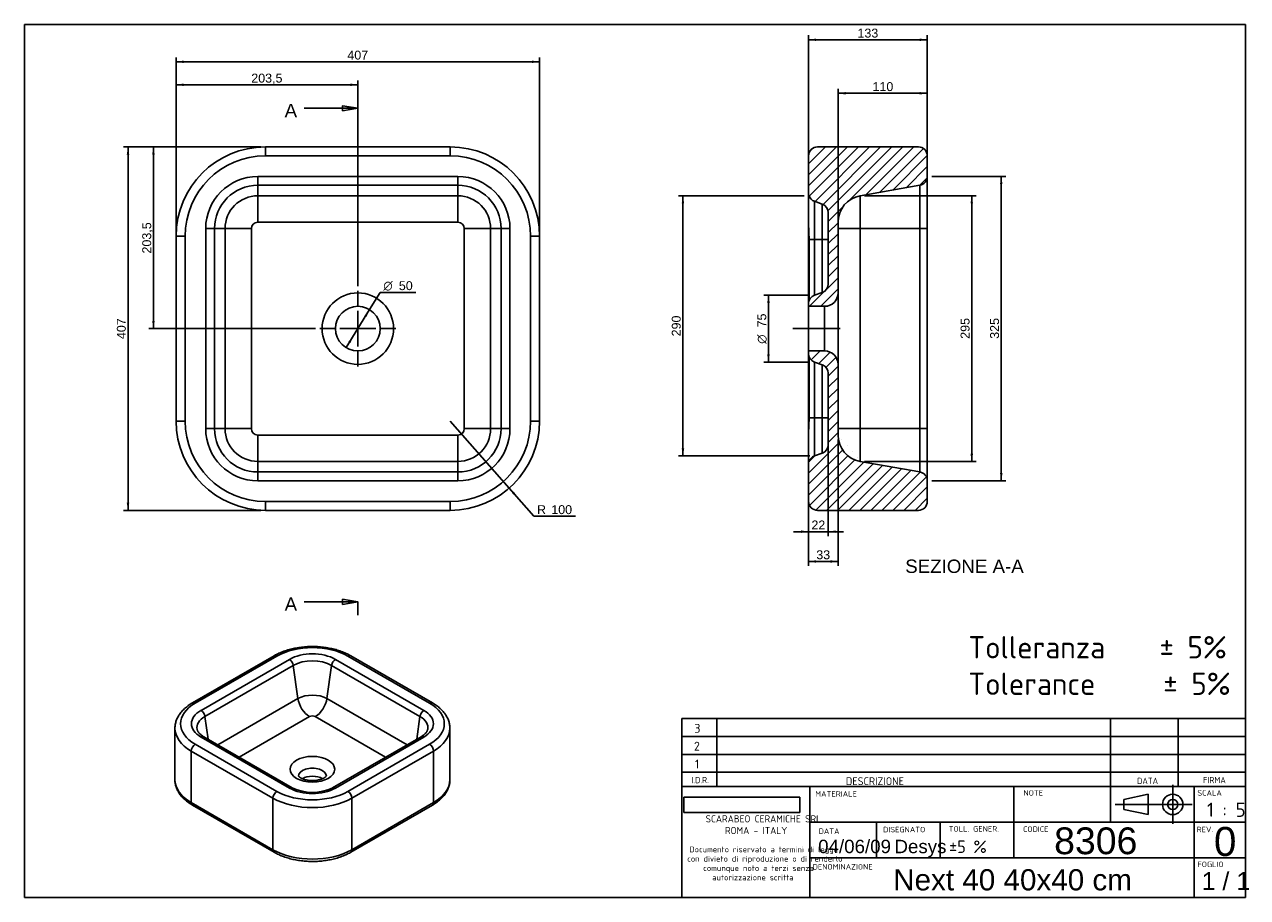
# Model space of a CAD drawing. Header units: millimetres. Extents: x 11 to 285, y 7 to 203.
import ezdxf
from ezdxf.enums import TextEntityAlignment as Align
from ezdxf.lldxf.tags import DXFTag

# ---------------------------------------------------------------- set-up
doc = ezdxf.new("R2010")
doc.units = ezdxf.units.MM
for name, color, linetype in [('1', 7, 'Continuous'), ('Default', 7, 'Continuous'), ('NEXT_40', 7, 'Continuous'), ('Predefinito', 7, 'Continuous')]:
    doc.layers.add(name, color=color, linetype=linetype)
doc.styles.add('SEACAD_arial_ttf', font='arial.ttf')
doc.styles.add('SEACAD_seiso_ttf', font='seiso.ttf')
doc.styles.add('SEACAD_seiso_ttfBI', font='seiso.ttf')
doc.styles.add('SEACAD_semeca1_ttf', font='semeca1.ttf')
tags = doc.linetypes.add('CENTER2', pattern=[28.575, 19.05, -3.175, 3.175, -3.175]).pattern_tags.tags
tags[10:11] = [DXFTag(74, 4), DXFTag(75, 0), DXFTag(340, '0'), DXFTag(46, 0.0), DXFTag(50, 0.0), DXFTag(44, 0.0), DXFTag(45, 0.0)]
tags[8:9] = [DXFTag(74, 4), DXFTag(75, 0), DXFTag(340, '0'), DXFTag(46, 0.0), DXFTag(50, 0.0), DXFTag(44, 0.0), DXFTag(45, 0.0)]
tags[6:7] = [DXFTag(74, 4), DXFTag(75, 0), DXFTag(340, '0'), DXFTag(46, 0.0), DXFTag(50, 0.0), DXFTag(44, 0.0), DXFTag(45, 0.0)]
tags[4:5] = [DXFTag(74, 4), DXFTag(75, 0), DXFTag(340, '0'), DXFTag(46, 0.0), DXFTag(50, 0.0), DXFTag(44, 0.0), DXFTag(45, 0.0)]
doc.dimstyles.new('ISO_PALLINATURA', dxfattribs={"dimtxt": 2, "dimasz": 1.7, "dimexe": 1, "dimexo": 1, "dimgap": 1, "dimtad": 1, "dimlfac": 5, "dimtxsty": 'SEACAD_arial_ttf', "dimblk1": '_SE_FILLED', "dimblk2": '_SE_FILLED', "dimsah": 1, "dimcen": 1, "dimadec": 0, "dimazin": 0, "dimtfac": 1, "dimtmove": 0, "dimatfit": 3, "dimfxl": 1, "dimtolj": 1, "dimarcsym": 0})
picture_1 = doc.add_image_def('image1.jpg', size_in_pixel=(300, 40))

# ---------------------------------------------------------------- blocks, each defined once
blk = doc.blocks.new('SEANNOT_GROUP')
at = {"layer": 'Default', "color": 7, "linetype": 'CENTER2'}
for p, q in [((85.53, 139.71), (85.53, 143.21)), ((85.53, 138.71), (85.53, 130.71)), ((80.53, 134.71), (77.03, 134.71)), ((89.53, 134.71), (81.53, 134.71)), ((90.53, 134.71), (94.03, 134.71)), ((85.53, 129.71), (85.53, 126.21))]:
    blk.add_line(p, q, dxfattribs=at)
blk = doc.blocks.new('SEANNOT_GROUP1')
at = {"layer": 'Default', "color": 7, "linetype": 'CENTER2'}
blk.add_line((193.59, 134.71), (182.99, 134.71), dxfattribs=at)
blk = doc.blocks.new('SE')
at = {"layer": 'NEXT_40', "color": 7, "linetype": 'Continuous'}
for p, q in [((64.83, 175.41), (106.23, 175.41)), ((64.83, 175.41), (64.83, 173.41)), ((106.23, 175.41), (106.23, 173.41)), ((106.23, 173.41), (64.83, 173.41)), ((63.13, 168.79), (107.93, 168.79)), ((63.13, 168.79), (63.13, 166.82)), ((107.93, 168.79), (107.93, 166.82)), ((63.13, 164.46), (63.13, 166.82)), ((107.93, 166.82), (63.13, 166.82)), ((63.13, 164.46), (107.93, 164.46)), ((63.13, 164.46), (63.13, 158.55)), ((107.93, 164.46), (107.93, 166.82)), ((107.93, 164.46), (107.93, 158.55)), ((51.45, 112.31), (51.45, 157.11)), ((51.45, 157.11), (53.42, 157.11)), ((55.78, 157.11), (53.42, 157.11)), ((53.42, 157.11), (53.42, 112.31)), ((55.78, 112.31), (55.78, 157.11)), ((61.69, 157.11), (55.78, 157.11)), ((61.69, 157.11), (61.69, 112.31)), ((107.93, 158.55), (63.13, 158.55)), ((109.37, 112.31), (109.37, 157.11)), ((115.28, 157.11), (109.37, 157.11)), ((115.28, 157.11), (117.64, 157.11)), ((115.28, 157.11), (115.28, 112.31)), ((117.64, 112.31), (117.64, 157.11)), ((119.61, 157.11), (117.64, 157.11)), ((119.61, 157.11), (119.61, 112.31)), ((44.83, 114.01), (44.83, 155.41)), ((46.83, 155.41), (44.83, 155.41)), ((46.83, 155.41), (46.83, 114.01)), ((124.23, 114.01), (124.23, 155.41)), ((126.23, 155.41), (124.23, 155.41)), ((126.23, 155.41), (126.23, 114.01)), ((46.83, 114.01), (44.83, 114.01)), ((126.23, 114.01), (124.23, 114.01)), ((53.42, 112.31), (51.45, 112.31)), ((55.78, 112.31), (53.42, 112.31)), ((61.69, 112.31), (55.78, 112.31)), ((63.13, 110.87), (107.93, 110.87)), ((63.13, 110.87), (63.13, 104.97)), ((107.93, 110.87), (107.93, 104.97)), ((115.28, 112.31), (109.37, 112.31)), ((115.28, 112.31), (117.64, 112.31)), ((117.64, 112.31), (119.61, 112.31)), ((63.13, 104.97), (63.13, 102.61)), ((107.93, 104.97), (63.13, 104.97)), ((107.93, 104.97), (107.93, 102.61)), ((63.13, 102.61), (107.93, 102.61)), ((63.13, 102.61), (63.13, 100.64)), ((107.93, 102.61), (107.93, 100.64)), ((107.93, 100.64), (63.13, 100.64)), ((64.83, 96.01), (106.23, 96.01)), ((64.83, 96.01), (64.83, 94.01)), ((106.23, 96.01), (106.23, 94.01)), ((106.23, 94.01), (64.83, 94.01))]:
    blk.add_line(p, q, dxfattribs=at)
for radius in [8, 5]:
    blk.add_circle((85.53, 134.71), radius, dxfattribs=at)
for centre, radius, start, end in [((64.83, 155.41), 20, 90, 180), ((106.23, 155.41), 20, 0, 90), ((64.83, 155.41), 18, 90, 180), ((106.23, 155.41), 18, 0, 90), ((63.13, 157.11), 11.68, 90, 180), ((107.93, 157.11), 11.68, 0, 90), ((63.13, 157.11), 9.71, 90, 180), ((63.13, 157.11), 7.35, 90, 180), ((107.93, 157.11), 9.71, 0, 90), ((107.93, 157.11), 7.35, 0, 90), ((63.13, 157.11), 1.44, 90, 180), ((107.93, 157.11), 1.44, 0, 90), ((64.83, 114.01), 20, 180, 270), ((64.83, 114.01), 18, 180, 270), ((106.23, 114.01), 18, 270, 0), ((106.23, 114.01), 20, 270, 0), ((63.13, 112.31), 11.68, 180, 270), ((63.13, 112.31), 9.71, 180, 270), ((63.13, 112.31), 7.35, 180, 270), ((63.13, 112.31), 1.44, 180, 270), ((107.93, 112.31), 1.44, 270, 0), ((107.93, 112.31), 7.35, 270, 0), ((107.93, 112.31), 11.68, 270, 0), ((107.93, 112.31), 9.71, 270, 0)]:
    blk.add_arc(centre, radius, start, end, dxfattribs=at)
blk = doc.blocks.new('SE2')
at = {"color": 7, "linetype": 'Continuous', "style": 'SEACAD_arial_ttf'}
blk.add_text('A', height=3, dxfattribs=at).set_placement((69.13, 185.06), align=Align.TOP_LEFT)
blk = doc.blocks.new('SE3')
at = {"color": 7, "linetype": 'Continuous', "style": 'SEACAD_arial_ttf'}
blk.add_text('A', height=3, dxfattribs=at).set_placement((69.13, 74.51), align=Align.TOP_LEFT)
blk = doc.blocks.new('SE4')
at = {"color": 7, "linetype": 'Continuous'}
for points in [[(73.53, 184.06), (85.53, 184.06)], [(82.13, 183.49), (82.13, 184.62), (85.53, 184.06), (82.13, 183.49)]]:
    blk.add_lwpolyline(points, dxfattribs=at)
blk = doc.blocks.new('SE5')
at = {"color": 7, "linetype": 'Continuous'}
for points in [[(82.13, 72.94), (82.13, 74.08), (85.53, 73.51), (82.13, 72.94)], [(73.53, 73.51), (85.53, 73.51)]]:
    blk.add_lwpolyline(points, dxfattribs=at)
blk = doc.blocks.new('SE1')
at = {"layer": 'Default', "color": 7, "linetype": 'CENTER2'}
for p, q in [((85.53, 184.06), (85.53, 187.06)), ((85.53, 73.51), (85.53, 70.51))]:
    blk.add_line(p, q, dxfattribs=at)
at = {"layer": 'Default', "color": 7, "linetype": 'CENTER2', "const_width": 0.00035}
blk.add_lwpolyline([(85.53, 184.06), (85.53, 73.51)], dxfattribs=at)
at = {"layer": 'Default'}
for name in ['SE2', 'SE4', 'SE3', 'SE5']:
    blk.add_blockref(name, (0, 0), dxfattribs=at)
blk = doc.blocks.new('SE6')
at = {"layer": 'NEXT_40', "linetype": 'Continuous'}
h = blk.add_hatch(dxfattribs=at)
h.set_pattern_fill('ANSI31', scale=0.55118, angle=9.362e-06, style=0, pattern_type=2)
edge = h.paths.add_edge_path()
edge.add_arc((188.89, 144.72), 2, 290, 360, ccw=False)
edge.add_line((189.57, 142.84), (187.8, 142.19))
edge.add_arc((188.49, 140.31), 2, 110, 180)
edge.add_line((186.49, 140.31), (186.49, 139.71))
edge.add_line((186.49, 139.71), (190.09, 139.71))
edge.add_arc((190.09, 142.71), 3, 270, 360)
edge.add_line((193.09, 142.71), (193.09, 158.55))
edge.add_arc((199.09, 158.55), 6, 100, 180, ccw=False)
edge.add_line((198.04, 164.46), (211.43, 166.82))
edge.add_arc((211.09, 168.79), 2, 280, 360)
edge.add_line((213.09, 168.79), (213.09, 173.41))
edge.add_arc((211.09, 173.41), 2, 0, 90)
edge.add_line((211.09, 175.41), (188.49, 175.41))
edge.add_arc((188.49, 173.41), 2, 90, 180)
edge.add_line((186.49, 173.41), (186.49, 164.46))
edge.add_line((186.49, 164.46), (186.6, 164.46))
edge.add_arc((188.49, 165.11), 2, 199.0476, 250)
edge.add_line((187.8, 163.23), (189.57, 162.59))
edge.add_arc((188.89, 160.71), 2, 0, 70, ccw=False)
edge.add_line((190.89, 160.71), (190.89, 144.72))
h = blk.add_hatch(dxfattribs=at)
h.set_pattern_fill('ANSI31', scale=0.55118, angle=9.362e-06, style=0, pattern_type=2)
edge = h.paths.add_edge_path()
edge.add_arc((188.89, 124.71), 2, 0, 70, ccw=False)
edge.add_line((190.89, 124.71), (190.89, 108.72))
edge.add_arc((188.89, 108.72), 2, 290, 360, ccw=False)
edge.add_line((189.57, 106.84), (187.8, 106.19))
edge.add_arc((188.49, 104.31), 2, 110, 160.9524)
edge.add_line((186.6, 104.97), (186.49, 104.97))
edge.add_line((186.49, 104.97), (186.49, 96.01))
edge.add_arc((188.49, 96.01), 2, 180, 270)
edge.add_line((188.49, 94.01), (211.09, 94.01))
edge.add_arc((211.09, 96.01), 2, 270, 360)
edge.add_line((213.09, 96.01), (213.09, 100.64))
edge.add_arc((211.09, 100.64), 2, 0, 80)
edge.add_line((211.43, 102.61), (198.04, 104.97))
edge.add_arc((199.09, 110.87), 6, 180, 260, ccw=False)
edge.add_line((193.09, 110.87), (193.09, 126.71))
edge.add_arc((190.09, 126.71), 3, 0, 90)
edge.add_line((190.09, 129.71), (186.49, 129.71))
edge.add_line((186.49, 129.71), (186.49, 129.11))
edge.add_arc((188.49, 129.11), 2, 180, 250)
edge.add_line((187.8, 127.23), (189.57, 126.59))
at = {"layer": 'NEXT_40', "color": 7, "linetype": 'Continuous'}
for p, q in [((188.49, 175.41), (211.09, 175.41)), ((186.49, 173.41), (186.49, 164.46)), ((213.09, 173.41), (213.09, 168.79)), ((213.09, 168.79), (213.09, 157.11)), ((186.49, 164.46), (186.49, 164.25)), ((186.49, 164.46), (186.6, 164.46)), ((198.04, 164.46), (211.43, 166.82)), ((198.04, 164.46), (198.04, 157.11)), ((211.43, 157.11), (211.43, 166.82)), ((186.49, 158.87), (186.49, 164.25)), ((187.8, 163.23), (187.8, 154.71)), ((187.8, 163.23), (189.57, 162.59)), ((189.57, 154.71), (189.57, 162.59)), ((190.89, 144.72), (190.89, 160.71)), ((186.49, 158.87), (186.49, 157.11)), ((186.52, 157.11), (186.49, 157.11)), ((186.49, 157.11), (186.49, 140.31)), ((193.09, 158.55), (193.09, 142.71)), ((198.04, 157.11), (193.09, 157.11)), ((198.04, 157.11), (198.04, 112.31)), ((198.04, 157.11), (211.43, 157.11)), ((211.43, 112.31), (211.43, 157.11)), ((213.09, 157.11), (211.43, 157.11)), ((213.09, 157.11), (213.09, 112.31)), ((186.6, 154.71), (187.8, 154.71)), ((186.6, 154.71), (186.6, 140.97)), ((187.8, 154.71), (187.8, 142.19)), ((189.57, 154.71), (187.8, 154.71)), ((189.57, 142.84), (189.57, 154.71)), ((189.57, 154.71), (190.89, 154.71)), ((189.57, 142.84), (187.8, 142.19)), ((193.09, 142.71), (193.09, 126.71)), ((186.49, 140.31), (186.49, 139.71)), ((186.49, 129.71), (186.49, 139.71)), ((186.49, 139.71), (190.09, 139.71)), ((190.09, 129.71), (190.09, 139.71)), ((186.49, 129.71), (186.49, 129.11)), ((190.09, 129.71), (186.49, 129.71)), ((186.49, 129.11), (186.49, 112.31)), ((186.6, 128.46), (186.6, 114.71)), ((187.8, 127.23), (187.8, 114.71)), ((187.8, 127.23), (189.57, 126.59)), ((189.57, 114.71), (189.57, 126.59)), ((193.09, 126.71), (193.09, 110.87)), ((190.89, 108.72), (190.89, 124.71)), ((186.6, 114.71), (187.8, 114.71)), ((187.8, 114.71), (187.8, 106.19)), ((189.57, 114.71), (187.8, 114.71)), ((189.57, 106.84), (189.57, 114.71)), ((189.57, 114.71), (190.89, 114.71)), ((186.52, 112.31), (186.49, 112.31)), ((186.49, 112.31), (186.49, 110.56)), ((186.49, 105.18), (186.49, 110.56)), ((198.04, 112.31), (193.09, 112.31)), ((198.04, 112.31), (198.04, 104.97)), ((198.04, 112.31), (211.43, 112.31)), ((211.43, 102.61), (211.43, 112.31)), ((211.43, 112.31), (213.09, 112.31)), ((213.09, 112.31), (213.09, 100.64)), ((186.49, 105.18), (186.49, 104.97)), ((186.6, 104.97), (186.49, 104.97)), ((186.49, 104.97), (186.49, 96.01)), ((189.57, 106.84), (187.8, 106.19)), ((211.43, 102.61), (198.04, 104.97)), ((213.09, 100.64), (213.09, 96.01)), ((211.09, 94.01), (188.49, 94.01))]:
    blk.add_line(p, q, dxfattribs=at)
for centre, radius, start, end in [((188.49, 173.41), 2, 90, 180), ((211.09, 173.41), 2, 0, 90), ((211.09, 168.79), 2, 280, 0), ((188.49, 165.11), 2, 199.0476, 250), ((199.09, 158.55), 6, 100, 180), ((188.89, 160.71), 2, 0, 70), ((226.82, 158.75), 40.33, 179.8336, 182.3224), ((188.89, 144.72), 2, 290, 0), ((190.09, 142.71), 3, 270, 0), ((188.49, 140.31), 2, 110, 180), ((188.49, 129.11), 2, 180, 250), ((190.09, 126.71), 3, 0, 90), ((188.89, 124.71), 2, 0, 70), ((226.82, 110.68), 40.33, 177.6775, 180.1664), ((199.09, 110.87), 6, 180, 260), ((188.89, 108.72), 2, 290, 0), ((188.49, 104.31), 2, 110, 160.9524), ((211.09, 100.64), 2, 0, 80), ((188.49, 96.01), 2, 180, 270), ((211.09, 96.01), 2, 270, 0)]:
    blk.add_arc(centre, radius, start, end, dxfattribs=at)
for points, knots in [([(186.52, 164.46), (186.51, 164.46), (186.5, 164.44), (186.49, 164.37), (186.49, 164.32), (186.49, 164.25)], [0, 0, 0, 0, 0.5, 0.5, 1, 1, 1, 1]), ([(186.52, 157.11), (186.54, 156.72), (186.56, 156.32), (186.57, 155.87), (186.58, 155.82), (186.58, 155.72), (186.58, 155.67), (186.58, 155.52), (186.59, 155.42), (186.59, 155.12), (186.6, 154.92), (186.6, 154.71)], [0, 0, 0, 0, 0.5, 0.5, 0.5625, 0.5625, 0.625, 0.625, 0.75, 0.75, 1, 1, 1, 1]), ([(186.6, 114.71), (186.6, 114.51), (186.59, 114.32), (186.59, 114.02), (186.59, 113.92), (186.58, 113.72), (186.58, 113.62), (186.56, 113.12), (186.54, 112.72), (186.52, 112.31)], [0, 0, 0, 0, 0.25, 0.25, 0.375, 0.375, 0.5, 0.5, 1, 1, 1, 1]), ([(186.49, 105.18), (186.49, 105.11), (186.49, 105.05), (186.5, 104.98), (186.51, 104.97), (186.52, 104.97)], [0, 0, 0, 0, 0.5, 0.5, 1, 1, 1, 1])]:
    blk.add_open_spline(points, degree=3, knots=knots, dxfattribs=at)
blk = doc.blocks.new('DMBLK1')
at = {"layer": 'Default', "linetype": 'Continuous'}
for points in [[(46.53, 194.76), (44.83, 194.48), (46.53, 194.2)], [(124.53, 194.76), (124.53, 194.2), (126.23, 194.48)]]:
    blk.add_hatch(color=7, dxfattribs=at).paths.add_polyline_path(points)
at = {"layer": 'Default', "color": 7, "linetype": 'Continuous'}
for p, q in [((44.83, 156.41), (44.83, 195.48)), ((126.23, 156.41), (126.23, 195.48)), ((44.83, 194.48), (126.23, 194.48))]:
    blk.add_line(p, q, dxfattribs=at)
at = {"layer": 'Default', "color": 7, "linetype": 'Continuous', "style": 'SEACAD_arial_ttf'}
blk.add_text('407', height=2, dxfattribs=at).set_placement((83.18, 196.98), align=Align.TOP_LEFT)
blk = doc.blocks.new('_SE_FILLED')
at = {"color": 0}
blk.add_line((0, 0), (-1, 0), dxfattribs=at)
blk.add_solid([(0, 0), (-1, -0.1665), (-1, 0.1665), (0, 0)], dxfattribs=at)
blk = doc.blocks.new('DMBLK2')
at = {"layer": 'Default', "linetype": 'Continuous'}
for points in [[(33.77, 173.71), (34.33, 173.71), (34.05, 175.41)], [(33.77, 95.71), (34.05, 94.01), (34.33, 95.71)]]:
    blk.add_hatch(color=7, dxfattribs=at).paths.add_polyline_path(points)
at = {"layer": 'Default', "color": 7, "linetype": 'Continuous'}
for p, q in [((63.83, 175.41), (33.05, 175.41)), ((34.05, 175.41), (34.05, 94.01)), ((63.83, 94.01), (33.05, 94.01))]:
    blk.add_line(p, q, dxfattribs=at)
at = {"layer": 'Default', "color": 7, "linetype": 'Continuous', "style": 'SEACAD_arial_ttf'}
blk.add_text('407', height=2, rotation=90, dxfattribs=at).set_placement((31.55, 132.37), align=Align.TOP_LEFT)
blk = doc.blocks.new('DMBLK3')
at = {"layer": 'Default', "linetype": 'Continuous'}
for points in [[(87.02, 137.67), (87.5, 137.37), (88.15, 138.97)], [(83.56, 132.05), (82.9, 130.46), (84.04, 131.76)]]:
    blk.add_hatch(color=7, dxfattribs=at).paths.add_polyline_path(points)
at = {"layer": 'Default', "color": 7, "linetype": 'Continuous'}
for p, q in [((88.15, 138.97), (90.54, 142.84)), ((90.54, 142.84), (98.55, 142.84)), ((82.9, 130.46), (88.15, 138.97))]:
    blk.add_line(p, q, dxfattribs=at)
for s, style, p in [('O', 'SEACAD_semeca1_ttf', (91.24, 145.34)), ('50', 'SEACAD_arial_ttf', (94.72, 145.34))]:
    blk.add_text(s, height=2, dxfattribs=dict(at, style=style)).set_placement(p, align=Align.TOP_LEFT)
blk = doc.blocks.new('DMBLK4')
at = {"layer": 'Default', "linetype": 'Continuous'}
blk.add_hatch(color=7, dxfattribs=at).paths.add_polyline_path([(120.76, 97.89), (119.42, 98.98), (120.33, 97.52)])
at = {"layer": 'Default', "color": 7, "linetype": 'Continuous'}
for p, q in [((106.23, 114.01), (124.96, 92.67)), ((124.96, 92.67), (134.26, 92.67))]:
    blk.add_line(p, q, dxfattribs=at)
at = {"layer": 'Default', "color": 7, "linetype": 'Continuous', "style": 'SEACAD_arial_ttf'}
for s, p in [('R', (125.66, 95.17)), ('100', (128.86, 95.17))]:
    blk.add_text(s, height=2, dxfattribs=at).set_placement(p, align=Align.TOP_LEFT)
blk = doc.blocks.new('DMBLK5')
at = {"layer": 'Default', "linetype": 'Continuous'}
for points in [[(46.53, 189.62), (44.83, 189.33), (46.53, 189.05)], [(83.83, 189.62), (83.83, 189.05), (85.53, 189.33)]]:
    blk.add_hatch(color=7, dxfattribs=at).paths.add_polyline_path(points)
at = {"layer": 'Default', "color": 7, "linetype": 'Continuous'}
for p, q in [((44.83, 156.41), (44.83, 190.33)), ((44.83, 189.33), (85.53, 189.33)), ((85.53, 144.21), (85.53, 190.33))]:
    blk.add_line(p, q, dxfattribs=at)
at = {"layer": 'Default', "color": 7, "linetype": 'Continuous', "style": 'SEACAD_arial_ttf'}
blk.add_text('203,5', height=2, dxfattribs=at).set_placement((61.66, 191.83), align=Align.TOP_LEFT)
blk = doc.blocks.new('DMBLK6')
at = {"layer": 'Default', "linetype": 'Continuous'}
for points in [[(177.22, 140.49), (177.79, 140.49), (177.5, 142.19)], [(177.22, 128.93), (177.5, 127.23), (177.79, 128.93)]]:
    blk.add_hatch(color=7, dxfattribs=at).paths.add_polyline_path(points)
at = {"layer": 'Default', "color": 7, "linetype": 'Continuous'}
for p, q in [((186.8, 142.19), (176.5, 142.19)), ((177.5, 142.19), (177.5, 127.23)), ((186.8, 127.23), (176.5, 127.23))]:
    blk.add_line(p, q, dxfattribs=at)
for s, style, p in [('75', 'SEACAD_arial_ttf', (175, 134.99)), ('O', 'SEACAD_semeca1_ttf', (175, 131.31))]:
    blk.add_text(s, height=2, rotation=90, dxfattribs=dict(at, style=style)).set_placement(p, align=Align.TOP_LEFT)
blk = doc.blocks.new('DMBLK7')
at = {"layer": 'Default', "linetype": 'Continuous'}
for points in [[(184.79, 88.95), (186.49, 89.23), (184.79, 89.52)], [(192.59, 88.95), (192.59, 89.52), (190.89, 89.23)]]:
    blk.add_hatch(color=7, dxfattribs=at).paths.add_polyline_path(points)
at = {"layer": 'Default', "color": 7, "linetype": 'Continuous'}
for p, q in [((190.89, 123.71), (190.89, 88.23)), ((186.49, 109.56), (186.49, 88.23)), ((183.09, 89.23), (194.29, 89.23))]:
    blk.add_line(p, q, dxfattribs=at)
at = {"layer": 'Default', "color": 7, "linetype": 'Continuous', "style": 'SEACAD_arial_ttf'}
blk.add_text('22', height=2, dxfattribs=at).set_placement((187.12, 91.73), align=Align.TOP_LEFT)
blk = doc.blocks.new('DMBLK8')
at = {"layer": 'Default', "linetype": 'Continuous'}
for points in [[(188.19, 82.27), (188.19, 82.84), (186.49, 82.56)], [(191.39, 82.27), (193.09, 82.56), (191.39, 82.84)]]:
    blk.add_hatch(color=7, dxfattribs=at).paths.add_polyline_path(points)
at = {"layer": 'Default', "color": 7, "linetype": 'Continuous'}
for p, q in [((193.09, 109.87), (193.09, 81.56)), ((186.49, 109.56), (186.49, 81.56)), ((186.49, 82.56), (193.09, 82.56))]:
    blk.add_line(p, q, dxfattribs=at)
at = {"layer": 'Default', "color": 7, "linetype": 'Continuous', "style": 'SEACAD_arial_ttf'}
blk.add_text('33', height=2, dxfattribs=at).set_placement((188.22, 85.06), align=Align.TOP_LEFT)
blk = doc.blocks.new('DMBLK9')
at = {"layer": 'Default', "linetype": 'Continuous'}
for points in [[(223.32, 162.76), (223.04, 164.46), (222.76, 162.76)], [(223.32, 106.67), (222.76, 106.67), (223.04, 104.97)]]:
    blk.add_hatch(color=7, dxfattribs=at).paths.add_polyline_path(points)
at = {"layer": 'Default', "color": 7, "linetype": 'Continuous'}
for p, q in [((199.04, 164.46), (224.04, 164.46)), ((223.04, 164.46), (223.04, 104.97)), ((199.04, 104.97), (224.04, 104.97))]:
    blk.add_line(p, q, dxfattribs=at)
at = {"layer": 'Default', "color": 7, "linetype": 'Continuous', "style": 'SEACAD_arial_ttf'}
blk.add_text('  295', height=2, rotation=90, dxfattribs=at).set_placement((220.54, 130.88), align=Align.TOP_LEFT)
blk = doc.blocks.new('DMBLK10')
at = {"layer": 'Default', "linetype": 'Continuous'}
for points in [[(229.93, 167.09), (229.65, 168.79), (229.37, 167.09)], [(229.93, 102.34), (229.37, 102.34), (229.65, 100.64)]]:
    blk.add_hatch(color=7, dxfattribs=at).paths.add_polyline_path(points)
at = {"layer": 'Default', "color": 7, "linetype": 'Continuous'}
for p, q in [((214.09, 168.79), (230.65, 168.79)), ((229.65, 168.79), (229.65, 100.64)), ((214.09, 100.64), (230.65, 100.64))]:
    blk.add_line(p, q, dxfattribs=at)
at = {"layer": 'Default', "color": 7, "linetype": 'Continuous', "style": 'SEACAD_arial_ttf'}
blk.add_text('  325', height=2, rotation=90, dxfattribs=at).set_placement((227.15, 130.88), align=Align.TOP_LEFT)
blk = doc.blocks.new('DMBLK11')
at = {"layer": 'Default', "linetype": 'Continuous'}
for points in [[(194.79, 187.71), (193.09, 187.43), (194.79, 187.15)], [(211.39, 187.71), (211.39, 187.15), (213.09, 187.43)]]:
    blk.add_hatch(color=7, dxfattribs=at).paths.add_polyline_path(points)
at = {"layer": 'Default', "color": 7, "linetype": 'Continuous'}
for p, q in [((193.09, 151.63), (193.09, 188.43)), ((193.09, 187.43), (213.09, 187.43)), ((213.09, 158.11), (213.09, 188.43))]:
    blk.add_line(p, q, dxfattribs=at)
at = {"layer": 'Default', "color": 7, "linetype": 'Continuous', "style": 'SEACAD_arial_ttf'}
blk.add_text('  110', height=2, dxfattribs=at).set_placement((199.26, 189.93), align=Align.TOP_LEFT)
blk = doc.blocks.new('DMBLK12')
at = {"layer": 'Default', "linetype": 'Continuous'}
for points in [[(188.19, 199.7), (186.49, 199.41), (188.19, 199.13)], [(211.39, 199.7), (211.39, 199.13), (213.09, 199.41)]]:
    blk.add_hatch(color=7, dxfattribs=at).paths.add_polyline_path(points)
at = {"layer": 'Default', "color": 7, "linetype": 'Continuous'}
for p, q in [((186.49, 165.25), (186.49, 200.41)), ((213.09, 169.79), (213.09, 200.41)), ((186.49, 199.41), (213.09, 199.41))]:
    blk.add_line(p, q, dxfattribs=at)
at = {"layer": 'Default', "color": 7, "linetype": 'Continuous', "style": 'SEACAD_arial_ttf'}
blk.add_text('133', height=2, dxfattribs=at).set_placement((197.44, 201.91), align=Align.TOP_LEFT)
blk = doc.blocks.new('DMBLK13')
at = {"layer": 'Default', "linetype": 'Continuous'}
for points in [[(158.07, 162.76), (158.63, 162.76), (158.35, 164.46)], [(158.07, 107.89), (158.35, 106.19), (158.63, 107.89)]]:
    blk.add_hatch(color=7, dxfattribs=at).paths.add_polyline_path(points)
at = {"layer": 'Default', "color": 7, "linetype": 'Continuous'}
for p, q in [((185.52, 164.46), (157.35, 164.46)), ((158.35, 164.46), (158.35, 106.19)), ((186.8, 106.19), (157.35, 106.19))]:
    blk.add_line(p, q, dxfattribs=at)
at = {"layer": 'Default', "color": 7, "linetype": 'Continuous', "style": 'SEACAD_arial_ttf'}
blk.add_text('290', height=2, rotation=90, dxfattribs=at).set_placement((155.85, 132.98), align=Align.TOP_LEFT)
blk = doc.blocks.new('DMBLK14')
at = {"layer": 'Default', "linetype": 'Continuous'}
for points in [[(39.46, 173.71), (40.03, 173.71), (39.74, 175.41)], [(39.46, 136.41), (39.74, 134.71), (40.03, 136.41)]]:
    blk.add_hatch(color=7, dxfattribs=at).paths.add_polyline_path(points)
at = {"layer": 'Default', "color": 7, "linetype": 'Continuous'}
for p, q in [((63.83, 175.41), (38.74, 175.41)), ((39.74, 175.41), (39.74, 134.71)), ((76.03, 134.71), (38.74, 134.71))]:
    blk.add_line(p, q, dxfattribs=at)
at = {"layer": 'Default', "color": 7, "linetype": 'Continuous', "style": 'SEACAD_arial_ttf'}
blk.add_text('203,5', height=2, rotation=90, dxfattribs=at).set_placement((37.24, 151.54), align=Align.TOP_LEFT)
blk = doc.blocks.new('SE7')
at = {"layer": 'NEXT_40', "color": 7, "linetype": 'Continuous'}
for p, q in [((66.78, 61.44), (48.48, 50.87)), ((67.4, 61.38), (49.11, 50.81)), ((50.4, 49.2), (70.2, 60.63)), ((80.52, 60.63), (100.32, 49.2)), ((101.61, 50.81), (83.31, 61.38)), ((102.23, 50.87), (83.94, 61.44)), ((71.07, 59.28), (51.27, 47.85)), ((72.11, 51.85), (71.07, 59.28)), ((78.6, 51.85), (79.65, 59.28)), ((99.45, 47.85), (79.65, 59.28)), ((54.16, 41.49), (72.11, 51.85)), ((78.6, 51.85), (96.55, 41.49)), ((51.98, 42.75), (51.27, 47.85)), ((74.72, 47.81), (58.97, 38.72)), ((91.75, 38.72), (75.99, 47.81)), ((98.73, 42.75), (99.45, 47.85)), ((44.56, 45.2), (44.56, 33.67)), ((106.15, 33.67), (106.15, 45.2)), ((49.11, 41.63), (67.4, 31.06)), ((70.2, 31.81), (50.4, 43.24)), ((70.82, 31.87), (51.02, 43.3)), ((99.69, 43.3), (79.89, 31.87)), ((100.32, 43.24), (80.52, 31.81)), ((83.31, 31.06), (101.61, 41.63)), ((48.22, 28.56), (48.22, 40.1)), ((66.52, 29.53), (48.22, 40.1)), ((102.49, 40.1), (84.2, 29.53)), ((102.49, 28.56), (102.49, 40.1)), ((48.22, 28.56), (66.52, 18)), ((48.48, 27.99), (66.78, 17.43)), ((66.52, 18), (66.52, 29.53)), ((83.94, 17.43), (102.23, 27.99)), ((84.2, 18), (84.2, 29.53)), ((84.2, 18), (102.49, 28.56))]:
    blk.add_line(p, q, dxfattribs=at)
blk.add_arc((75.36, 41.05), 10.24, 243.7078, 296.2922, dxfattribs=at)
for centre, major_axis, start_param, end_param in [((75.36, 56.78), (11.25, 0), 0.785398, 2.356194), ((67.4, 60.36), (0.62, -1.08), 2.356194, 3.141593), ((75.36, 57.65), (-7.3, 0), 3.926991, 5.497787), ((70.2, 59.61), (-0.62, 1.08), 4.101524, 5.497787), ((75.36, 56.81), (6.07, 0), 0.785398, 2.356194), ((80.52, 59.61), (0.62, 1.08), 0.785398, 2.181662), ((83.31, 60.36), (-0.62, -1.08), 3.141593, 3.926991), ((75.36, 49.97), (-4.59, 0), 3.926991, 5.497787), ((57.06, 46.22), (11.25, 0), 2.356194, 3.926991), ((49.11, 49.79), (0.62, -1.08), 2.356194, 3.141256), ((74.72, 50.87), (1.87, -3.25), 4.101524, 5.497787), ((75.99, 50.87), (1.87, 3.25), 3.926991, 5.323254), ((101.61, 49.79), (-0.62, -1.08), 3.141244, 3.926991), ((93.65, 46.22), (-11.25, 0), 2.356194, 3.926991), ((55.56, 46.22), (7.3, 0), 2.356194, 3.926991), ((55.56, 45.38), (6.07, 0), 2.356194, 3.267274), ((50.4, 48.18), (0.62, -1.08), 0.959931, 2.356194), ((75.36, 47.44), (0.899, 0), 0.785398, 2.356194), ((100.32, 48.18), (0.62, 1.08), 0.785398, 2.181662), ((95.16, 45.38), (-6.07, 0), 3.015684, 3.926991), ((95.16, 46.22), (-7.3, 0), 2.356194, 3.926991), ((57.06, 45.2), (12.5, 0), 3.141951, 3.926991), ((93.65, 45.2), (-12.5, 0), 2.356194, 3.141951), ((49.11, 40.61), (0.62, 1.08), 0.785398, 2.356194), ((50.4, 42.22), (-0.62, -1.08), 3.141593, 3.926991), ((100.32, 42.22), (0.62, -1.08), 2.356194, 3.141593), ((101.61, 40.61), (0.62, -1.08), 0.785398, 2.356194), ((75.36, 34.48), (3.12, 0), 0, 3.141787), ((57.06, 33.67), (12.5, 0), 3.141593, 3.926991), ((75.36, 32.65), (3.12, 0), 0.764949, 2.376002), ((75.36, 34.48), (3.12, 0), 6.283123, 6.283185), ((93.65, 33.67), (-12.5, 0), 2.356194, 3.141593), ((67.4, 30.04), (0.62, 1.08), 0.785398, 2.356194), ((75.36, 35.66), (-11.25, 0), 0.785398, 2.356194), ((70.2, 30.79), (-0.62, -1.08), 3.142863, 3.926991), ((75.36, 34.79), (7.3, 0), 3.926991, 5.497787), ((80.52, 30.79), (0.62, -1.08), 2.356194, 3.140099), ((83.31, 30.04), (0.62, -1.08), 0.785398, 2.356194), ((49.11, 29.07), (0.62, 1.08), 2.356194, 3.141593), ((75.36, 34.64), (12.5, 0), 3.926991, 5.497787), ((101.61, 29.07), (-0.62, 1.08), 3.141593, 3.926991), ((75.36, 23.1), (-12.5, 0), 0.785398, 2.356194), ((67.4, 18.51), (0.62, 1.08), 2.356194, 3.141256), ((83.31, 18.51), (-0.62, 1.08), 3.141155, 3.926991)]:
    blk.add_ellipse(centre, major_axis=major_axis, ratio=0.57735, start_param=start_param, end_param=end_param, dxfattribs=at)
blk.add_ellipse((75.36, 36.01), major_axis=(-5, 0), ratio=0.57735, dxfattribs=at)
for points, knots in [([(83.94, 61.44), (83.84, 61.49), (83.61, 61.62), (83.17, 61.85), (82.64, 62.09), (82.09, 62.32), (81.52, 62.53), (80.94, 62.72), (80.34, 62.89), (79.73, 63.03), (79.11, 63.16), (78.47, 63.27), (77.83, 63.36), (77.19, 63.43), (76.53, 63.48), (75.88, 63.5), (75.22, 63.51), (74.57, 63.5), (73.91, 63.46), (73.26, 63.4), (72.62, 63.33), (71.98, 63.23), (71.35, 63.11), (70.73, 62.98), (70.13, 62.82), (69.53, 62.64), (68.96, 62.45), (68.4, 62.23), (67.85, 62), (67.34, 61.75), (66.98, 61.55), (66.81, 61.46), (66.78, 61.44)], [0, 0, 0, 0, 0.018733, 0.053838, 0.088913, 0.123961, 0.158971, 0.193941, 0.228868, 0.263756, 0.298606, 0.333422, 0.368211, 0.402976, 0.437724, 0.47246, 0.507191, 0.541923, 0.57666, 0.611408, 0.646172, 0.68096, 0.715778, 0.75063, 0.785524, 0.820463, 0.855452, 0.890494, 0.92559, 0.96074, 0.994041, 1, 1, 1, 1]), ([(48.48, 50.87), (48.39, 50.82), (48.16, 50.68), (47.76, 50.42), (47.32, 50.11), (46.91, 49.78), (46.53, 49.43), (46.18, 49.07), (45.86, 48.7), (45.58, 48.32), (45.33, 47.92), (45.11, 47.52), (44.93, 47.11), (44.78, 46.7), (44.67, 46.28), (44.6, 45.87), (44.56, 45.5), (44.56, 45.29), (44.57, 45.2)], [0, 0, 0, 0, 0.036345, 0.10462, 0.172932, 0.241176, 0.30927, 0.37711, 0.444583, 0.511571, 0.577963, 0.643676, 0.708661, 0.772917, 0.836493, 0.899482, 0.962017, 1, 1, 1, 1]), ([(106.15, 45.2), (106.15, 45.26), (106.15, 45.44), (106.12, 45.78), (106.06, 46.19), (105.96, 46.6), (105.83, 47), (105.66, 47.4), (105.46, 47.8), (105.23, 48.18), (104.96, 48.56), (104.66, 48.93), (104.33, 49.29), (103.97, 49.63), (103.58, 49.97), (103.16, 50.28), (102.7, 50.59), (102.41, 50.77), (102.23, 50.87)], [0, 0, 0, 0, 0.024279, 0.086456, 0.14864, 0.211002, 0.273708, 0.336896, 0.400677, 0.465117, 0.530242, 0.596033, 0.662433, 0.729356, 0.796699, 0.864358, 0.932232, 1, 1, 1, 1]), ([(51.02, 43.3), (50.97, 43.33), (50.83, 43.41), (50.6, 43.57), (50.37, 43.75), (50.16, 43.93), (49.99, 44.11), (49.84, 44.3), (49.72, 44.48), (49.63, 44.65), (49.57, 44.81), (49.55, 44.89), (49.54, 44.94)], [0, 0, 0, 0, 0.055584, 0.161586, 0.267299, 0.372947, 0.478766, 0.585249, 0.693142, 0.803572, 0.918223, 1, 1, 1, 1]), ([(101.17, 44.94), (101.17, 44.91), (101.15, 44.83), (101.1, 44.68), (101.01, 44.5), (100.89, 44.32), (100.74, 44.13), (100.56, 43.94), (100.35, 43.75), (100.12, 43.57), (99.89, 43.42), (99.75, 43.34), (99.69, 43.3)], [0, 0, 0, 0, 0.061114, 0.176696, 0.285975, 0.401963, 0.51337, 0.622054, 0.729304, 0.835905, 0.942344, 1, 1, 1, 1]), ([(44.57, 33.67), (44.56, 33.61), (44.56, 33.43), (44.59, 33.08), (44.65, 32.67), (44.75, 32.26), (44.89, 31.86), (45.05, 31.46), (45.25, 31.07), (45.49, 30.68), (45.75, 30.31), (46.05, 29.94), (46.38, 29.58), (46.75, 29.23), (47.14, 28.9), (47.56, 28.58), (48.01, 28.27), (48.31, 28.09), (48.48, 27.99)], [0, 0, 0, 0, 0.025327, 0.087437, 0.149555, 0.21185, 0.274488, 0.337609, 0.401321, 0.465692, 0.530747, 0.596467, 0.662796, 0.729646, 0.796918, 0.864504, 0.932305, 1, 1, 1, 1]), ([(77.96, 34.07), (77.92, 34.05), (77.83, 34), (77.66, 33.91), (77.43, 33.82), (77.17, 33.73), (76.89, 33.65), (76.6, 33.58), (76.28, 33.53), (75.96, 33.49), (75.63, 33.47), (75.29, 33.47), (74.95, 33.48), (74.62, 33.51), (74.3, 33.55), (73.99, 33.61), (73.7, 33.68), (73.43, 33.77), (73.18, 33.86), (72.96, 33.96), (72.76, 34.06), (72.6, 34.16), (72.47, 34.26), (72.37, 34.35), (72.3, 34.42), (72.25, 34.48), (72.23, 34.52), (72.23, 34.53), (72.23, 34.53), (72.23, 34.53)], [0, 0, 0, 0, 0.0181609, 0.052426, 0.0870626, 0.122165, 0.1577094, 0.1936491, 0.2299226, 0.2664604, 0.3031886, 0.3400312, 0.3769115, 0.4137352, 0.4504187, 0.486888, 0.5230723, 0.5589068, 0.5943368, 0.6293249, 0.6638606, 0.6979743, 0.7317566, 0.7653832, 0.7991081, 0.8332663, 0.868467, 0.9056616, 0.9096254, 0.9096254, 0.9096254, 0.9096254]), ([(78.49, 34.53), (78.49, 34.53), (78.49, 34.53), (78.47, 34.5), (78.43, 34.44), (78.37, 34.37), (78.27, 34.28), (78.15, 34.19), (78.04, 34.11), (77.97, 34.08), (77.96, 34.07)], [0.2700454, 0.2700454, 0.2700454, 0.2700454, 0.3557302, 0.4612415, 0.5716399, 0.6755129, 0.7765066, 0.8767006, 0.9723275, 1, 1, 1, 1]), ([(102.23, 27.99), (102.33, 28.05), (102.56, 28.18), (102.96, 28.44), (103.39, 28.75), (103.8, 29.09), (104.18, 29.43), (104.53, 29.79), (104.85, 30.16), (105.14, 30.55), (105.39, 30.94), (105.61, 31.34), (105.79, 31.75), (105.93, 32.16), (106.04, 32.58), (106.11, 32.99), (106.15, 33.36), (106.15, 33.57), (106.15, 33.66)], [0, 0, 0, 0, 0.036384, 0.104732, 0.173118, 0.241436, 0.309602, 0.377516, 0.445061, 0.512121, 0.578585, 0.644368, 0.709423, 0.773748, 0.837393, 0.90045, 0.963052, 1, 1, 1, 1]), ([(66.78, 17.43), (66.87, 17.37), (67.11, 17.24), (67.55, 17.01), (68.07, 16.77), (68.62, 16.54), (69.19, 16.34), (69.78, 16.15), (70.37, 15.98), (70.99, 15.83), (71.61, 15.7), (72.24, 15.59), (72.88, 15.5), (73.53, 15.43), (74.18, 15.39), (74.84, 15.36), (75.49, 15.35), (76.15, 15.37), (76.8, 15.4), (77.45, 15.46), (78.1, 15.54), (78.74, 15.63), (79.36, 15.75), (79.98, 15.89), (80.59, 16.05), (81.18, 16.22), (81.76, 16.42), (82.32, 16.64), (82.86, 16.87), (83.37, 17.12), (83.74, 17.31), (83.91, 17.41), (83.94, 17.43)], [0, 0, 0, 0, 0.018733, 0.053838, 0.088913, 0.123961, 0.158971, 0.193941, 0.228868, 0.263756, 0.298606, 0.333422, 0.368211, 0.402976, 0.437724, 0.47246, 0.507191, 0.541923, 0.57666, 0.611408, 0.646172, 0.68096, 0.715778, 0.75063, 0.785524, 0.820463, 0.855452, 0.890494, 0.92559, 0.96074, 0.994041, 1, 1, 1, 1])]:
    blk.add_open_spline(points, degree=3, knots=knots, dxfattribs=at)
blk = doc.blocks.new('SEANNOT_GROUP2')
at = {"layer": 'Default', "color": 7, "linetype": 'Continuous', "style": 'SEACAD_arial_ttf'}
blk.add_text('04/06/09', height=3, dxfattribs=at).set_placement((188.64, 20.23), align=Align.TOP_LEFT)
blk = doc.blocks.new('SEANNOT_GROUP3')
at = {"layer": 'Default', "color": 7, "linetype": 'Continuous', "style": 'SEACAD_arial_ttf'}
blk.add_text('1 / 1', height=4, dxfattribs=at).set_placement((274.53, 12.97), align=Align.TOP_LEFT)
blk = doc.blocks.new('SEANNOT_GROUP4')
at = {"layer": 'Predefinito', "color": 7, "linetype": 'CENTER2'}
for p, q in [((268.05, 32.51), (268.05, 23.76)), ((272.43, 28.14), (263.68, 28.14))]:
    blk.add_line(p, q, dxfattribs=at)
blk = doc.blocks.new('SEANNOT_GROUP5')
at = {"layer": 'Predefinito', "color": 7, "linetype": 'CENTER2'}
blk.add_line((264.58, 28.14), (255.17, 28.14), dxfattribs=at)
blk = doc.blocks.new('SEANNOT_GROUP6')
at = {"layer": 'Predefinito', "color": 7, "linetype": 'Continuous', "style": 'SEACAD_arial_ttf'}
blk.add_text('Next 40 40x40 cm', height=4.75, dxfattribs=at).set_placement((205.44, 13.63), align=Align.TOP_LEFT)
blk = doc.blocks.new('SEANNOT_GROUP8')
at = {"layer": 'Predefinito', "color": 7, "linetype": 'Continuous', "style": 'SEACAD_arial_ttf'}
blk.add_text('Desys', height=3, dxfattribs=at).set_placement((205.73, 20.22), align=Align.TOP_LEFT)
blk = doc.blocks.new('SEANNOT_GROUP10')
at = {"layer": 'Predefinito', "color": 7, "linetype": 'Continuous', "style": 'SEACAD_arial_ttf'}
blk.add_text('8306', height=6, dxfattribs=at).set_placement((241.49, 22.99), align=Align.TOP_LEFT)
blk = doc.blocks.new('SEANNOT_GROUP11')
at = {"layer": 'Predefinito', "color": 7, "linetype": 'Continuous', "style": 'SEACAD_arial_ttf'}
blk.add_text('0', height=6.5, dxfattribs=at).set_placement((277.28, 23.09), align=Align.TOP_LEFT)

msp = doc.modelspace()

# ---------------------------------------------------------------- linework, layer by layer
at = {"layer": '1', "color": 7, "linetype": 'Continuous'}
for p, q in [((10.8564, 202.845), (284.3566, 202.845)), ((10.8564, 202.845), (10.8564, 7.2813)), ((284.3566, 202.845), (284.3566, 7.2813)), ((158.1293, 47.3492), (284.3566, 47.3492)), ((254.0877, 32.148), (254.0877, 47.348)), ((269.2877, 32.148), (269.2877, 47.348)), ((158.1293, 43.3492), (284.3566, 43.3492)), ((158.1293, 39.3492), (284.3566, 39.3492)), ((158.1293, 35.3492), (284.3566, 35.3492)), ((158.1293, 32.148), (284.3566, 32.148)), ((254.0877, 32.148), (254.0877, 24.148)), ((257.0986, 29.2778), (262.5353, 30.4173)), ((262.5353, 30.4173), (262.5353, 25.8591)), ((272.887, 32.148), (272.887, 24.148)), ((257.0986, 29.2778), (257.0986, 26.9987)), ((257.0986, 26.9987), (262.5353, 25.8591)), ((186.7808, 24.148), (284.3566, 24.148)), ((272.887, 16.148), (272.887, 24.148)), ((186.7808, 16.148), (284.3566, 16.148)), ((272.887, 16.148), (272.887, 7.4715)), ((284.3566, 7.2813), (10.8564, 7.2813)), ((88.7928, 7.3094), (284.3566, 7.3094))]:
    msp.add_line(p, q, dxfattribs=at)
for radius in [2.2791, 1.1396]:
    msp.add_circle((268.0508, 28.1382), radius, dxfattribs=at)
at = {"layer": 'Predefinito', "color": 7, "linetype": 'Continuous'}
for p, q in [((158.1293, 47.3492), (158.1293, 7.4489)), ((165.9434, 47.3492), (165.9434, 32.148)), ((186.7808, 32.148), (186.7808, 7.4489)), ((232.4353, 32.148), (232.4353, 16.148)), ((201.7143, 24.148), (201.7143, 16.148)), ((215.9586, 24.148), (215.9586, 16.148)), ((88.7928, 7.3094), (88.7928, 7.2813)), ((201.7143, 7.4715), (201.7143, 7.4489))]:
    msp.add_line(p, q, dxfattribs=at)

# ---------------------------------------------------------------- block references
at = {"layer": 'Default'}
for name in ['SE1', 'SE', 'SE6', 'SEANNOT_GROUP', 'SEANNOT_GROUP1', 'SE7', 'SEANNOT_GROUP2', 'SEANNOT_GROUP3']:
    msp.add_blockref(name, (0, 0), dxfattribs=at)
at = {"layer": 'Predefinito'}
for name in ['SEANNOT_GROUP4', 'SEANNOT_GROUP5', 'SEANNOT_GROUP10', 'SEANNOT_GROUP11', 'SEANNOT_GROUP8', 'SEANNOT_GROUP6']:
    msp.add_blockref(name, (0, 0), dxfattribs=at)

# ---------------------------------------------------------------- texts
at = {"color": 7, "linetype": 'Continuous', "style": 'SEACAD_arial_ttf'}
msp.add_text('SEZIONE A-A', height=3, dxfattribs=at).set_placement((208.1402, 82.9853), align=Align.TOP_LEFT)
at = {"layer": '1', "color": 7, "linetype": 'Continuous', "style": 'SEACAD_seiso_ttf'}
for s, height, p in [('MATERIALE', 1.224, (187.973, 31.114)), ('NOTE', 1.224, (234.6244, 31.3256)), ('SCALA', 1.224, (273.5792, 31.3256)), ('1 : 5', 3.2, (275.7402, 28.5532)), ('DATA', 1.224, (188.7404, 22.7613)), ('DISEGNATO', 1.224, (203.1816, 23.1195)), ('TOLL. GENER.', 1.224, (217.8815, 23.2753)), ('CODICE', 1.224, (234.5252, 23.2047)), ('REV.', 1.224, (273.4061, 23.1386)), ('±5 %', 2.8, (217.9525, 20.0623)), ('DENOMINAZIONE', 1.220896, (187.4005, 14.7736)), ('FOGLIO', 1.224, (273.5792, 15.3256))]:
    msp.add_text(s, height=height, dxfattribs=at).set_placement(p, align=Align.TOP_LEFT)
at = {"layer": 'Default', "color": 7, "linetype": 'Continuous', "style": 'SEACAD_seiso_ttf'}
for s, p in [('Tolleranza    ± 5%', (222.2822, 65.8411)), ('Tolerance     ± 5%', (222.2822, 57.6593))]:
    msp.add_text(s, height=5, dxfattribs=at).set_placement(p, align=Align.TOP_LEFT)
at = {"layer": 'Predefinito', "color": 7, "linetype": 'Continuous'}
for s, height, style, p in [('3', 2, 'SEACAD_seiso_ttf', (160.9227, 46.1813)), ('2', 2, 'SEACAD_seiso_ttf', (160.8318, 42.1813)), ('1', 2, 'SEACAD_seiso_ttf', (161.0363, 38.1813)), ('I.D.R.', 1.4, 'SEACAD_seiso_ttf', (160.2149, 34.2886)), ('DESCRIZIONE', 1.75, 'SEACAD_seiso_ttf', (194.8541, 34.2124)), ('DATA', 1.4, 'SEACAD_seiso_ttf', (260.0826, 34.1077)), ('FIRMA', 1.4, 'SEACAD_seiso_ttf', (274.8449, 34.2874)), ('SCARABEO CERAMICHE SRL', 1.6, 'SEACAD_seiso_ttfBI', (163.4335, 25.7148)), ('ROMA - ITALY', 1.6, 'SEACAD_seiso_ttfBI', (167.7789, 23.0966)), ('con divieto di riproduzione o di renderlo', 1.28, 'SEACAD_seiso_ttf', (159.3111, 16.6072)), ('Documento riservato a termini di legge', 1.28, 'SEACAD_seiso_ttf', (159.7911, 18.7017)), ('comunque noto a terzi senza ', 1.28, 'SEACAD_seiso_ttf', (162.8893, 14.5126)), ('autorizzazione scritta', 1.28, 'SEACAD_seiso_ttf', (164.9111, 12.4181))]:
    msp.add_text(s, height=height, dxfattribs=dict(at, style=style)).set_placement(p, align=Align.TOP_LEFT)

# ---------------------------------------------------------------- dimensions: what is measured, and where the dimension line sits
at = {"layer": 'Default', "color": 7, "linetype": 'Continuous'}
for base, p1, p2, text, picture, middle in [((213.0865, 199.4145), (186.4865, 164.2497), (213.0865, 157.1138), '\\A1;<>', 'DMBLK12', (199.7865, 199.4145)), ((85.5274, 189.3342), (44.8274, 155.4138), (85.5274, 134.7138), '\\A1;<>', 'DMBLK5', (65.1774, 189.3342)), ((213.0865, 187.4299), (193.0865, 150.6332), (213.0865, 157.1138), '\\A1;  110 {}', 'DMBLK11', (203.0865, 187.4299)), ((190.8865, 89.2347), (186.4865, 110.5622), (190.8865, 124.7119), '\\A1;<>', 'DMBLK7', (188.6865, 89.2347)), ((193.0865, 82.5556), (186.4865, 110.5622), (193.0865, 110.8749), '\\A1;<>', 'DMBLK8', (189.7865, 82.5556))]:
    dim = msp.add_linear_dim(base=base, p1=p1, p2=p2, text=text, dimstyle='ISO_PALLINATURA', dxfattribs=at)
    dim.commit()
    dim.dimension.update_dxf_attribs({"geometry": picture, "text_midpoint": middle, "dimtype": 160})
for base, p1, p2, angle, picture, middle, dimtype in [((44.8274, 194.4804), (44.8274, 155.4138), (126.2274, 155.4138), 0, 'DMBLK1', (85.5274, 194.4804), 161), ((34.0495, 175.4138), (64.8274, 175.4138), (64.8274, 94.0138), 270, 'DMBLK2', (34.0495, 134.7138), 161), ((39.7427, 134.7138), (64.8274, 175.4138), (85.5274, 134.7138), 90, 'DMBLK14', (39.7427, 155.0638), 160)]:
    dim = msp.add_linear_dim(base=base, p1=p1, p2=p2, angle=angle, text='\\A1;<>', dimstyle='ISO_PALLINATURA', dxfattribs=at)
    dim.commit()
    dim.dimension.update_dxf_attribs({"geometry": picture, "text_midpoint": middle, "dimtype": dimtype})
for base, p1, p2, angle, text, picture, middle, dimtype in [((229.6511, 168.792), (213.0865, 168.792), (213.0865, 100.6356), 270, '\\A1;  325 {}', 'DMBLK10', (229.6511, 134.7138), 161), ((158.3514, 106.1927), (186.5195, 164.4615), (187.8025, 106.1927), 90, '\\A1;<>', 'DMBLK13', (158.3514, 135.3271), 160), ((223.0387, 164.4615), (198.0446, 164.4615), (198.0446, 104.9661), 270, '\\A1;  295 {}', 'DMBLK9', (223.0387, 134.7138), 161), ((177.5044, 142.1927), (187.8025, 142.1927), (187.8025, 127.2348), 270, '\\A1;%%C <>', 'DMBLK6', (177.5044, 134.7138), 161)]:
    dim = msp.add_linear_dim(base=base, p1=p1, p2=p2, angle=angle, text=text, dimstyle='ISO_PALLINATURA', override={"dimdec": 0, "dimtdec": 0}, dxfattribs=at)
    dim.commit()
    dim.dimension.update_dxf_attribs({"geometry": picture, "text_midpoint": middle, "dimtype": dimtype})
dim = msp.add_diameter_dim_2p(p1=(82.9044, 130.457), p2=(88.1504, 138.9705), text='\\A1;<>', dimstyle='ISO_PALLINATURA', override={"dimtad": 0, "dimtih": 1, "dimtoh": 1, "dimtofl": 0}, dxfattribs=at)
dim.commit()
dim.dimension.update_dxf_attribs({"geometry": 'DMBLK3', "text_midpoint": (90.5372, 142.844), "dimtype": 163})
dim = msp.add_radius_dim(center=(106.2274, 114.0138), mpoint=(119.4216, 98.9834), text='\\A1;<>', dimstyle='ISO_PALLINATURA', override={"dimtad": 0, "dimtih": 1, "dimtoh": 1}, dxfattribs=at)
dim.commit()
dim.dimension.update_dxf_attribs({"geometry": 'DMBLK4', "text_midpoint": (124.9614, 92.6726), "dimtype": 164})

# ---------------------------------------------------------------- pictures from other files: only their frames are drawn
image = msp.add_image(picture_1, insert=(158.5415, 26.3095), size_in_units=(26.0238, 3.4698))

doc.saveas('drawing.dxf')
